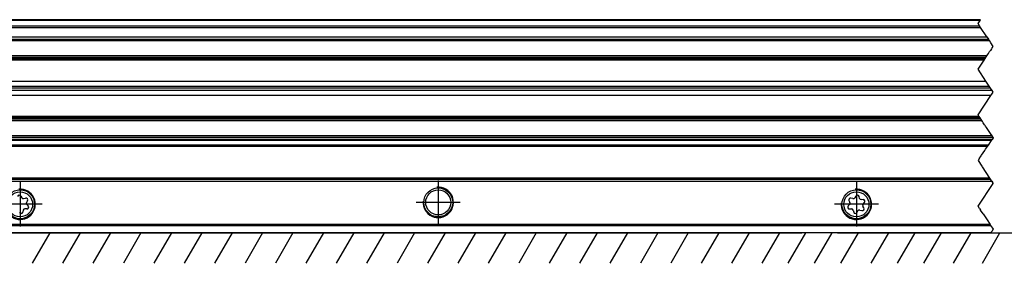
# Model space of a CAD drawing. Header units: millimetres. Extents: x -418 to 1225, y -151 to 443.
# Tile 34 of 52: x -6 to 124, y 132 to 164. Entities that reach past the tile are written whole.
import ezdxf

# ---------------------------------------------------------------- set-up
doc = ezdxf.new("R2010")
doc.units = ezdxf.units.MM
doc.linetypes.add('DOT_CENTER', pattern=[14, 12, -1, 0, -1])
doc.layers.add('1', color=7, linetype='Continuous')

# ---------------------------------------------------------------- blocks, each defined once
blk = doc.blocks.new('REGLA_SV2-520__53', base_point=(-120.4, 146.03))
at = {"color": 3, "linetype": 'Continuous'}
for p, q in [((-18.91, 163.21), (120.31, 163.21)), ((120.36, 163.93), (-18.85, 163.93)), ((-18.78, 163.03), (120.43, 163.03)), ((-17.95, 161.78), (121.27, 161.78)), ((-17.63, 161.29), (121.59, 161.29)), ((120.89, 158.72), (-18.33, 158.72)), ((-18.2, 158.92), (121.02, 158.92)), ((121.25, 159.27), (-17.96, 159.27)), ((-18.99, 151.34), (120.22, 151.34)), ((120.36, 151.15), (-18.86, 151.15)), ((-18.63, 150.8), (120.59, 150.8)), ((121.94, 148.77), (-17.28, 148.77)), ((121.94, 148.29), (-17.28, 148.29))]:
    blk.add_line(p, q, dxfattribs=at)
at = {"color": 7, "linetype": 'Continuous'}
for p, q in [((120.43, 164.03), (-18.79, 164.03)), ((-17.76, 161.49), (121.46, 161.49)), ((121.12, 159.07), (-18.1, 159.07)), ((-18.09, 155.98), (121.13, 155.98)), ((-17.65, 155.32), (121.57, 155.32)), ((121.76, 155.03), (-17.45, 155.03)), ((121.96, 154.74), (-17.26, 154.74)), ((121.8, 154.08), (-17.42, 154.08)), ((-18.76, 151), (120.45, 151)), ((122.07, 148.57), (-17.15, 148.57))]:
    blk.add_line(p, q, dxfattribs=at)
at = {"color": 2, "linetype": 'DOT_CENTER'}
for p, q in [((120.1, 163.53), (120.36, 163.93)), ((120.31, 163.21), (120.1, 163.53)), ((120.43, 163.03), (120.31, 163.21)), ((120.36, 163.93), (120.43, 164.03)), ((121.27, 161.78), (120.43, 163.03)), ((121.27, 161.78), (121.46, 161.49)), ((121.59, 161.29), (121.46, 161.49)), ((121.8, 160.98), (121.59, 161.29)), ((122.1, 160.53), (121.8, 160.98)), ((121.25, 159.27), (121.36, 159.42)), ((121.36, 159.42), (121.46, 159.58)), ((121.46, 159.58), (121.54, 159.69)), ((121.54, 159.69), (121.63, 159.84)), ((121.63, 159.84), (121.7, 159.94)), ((121.7, 159.94), (121.75, 160.01)), ((121.87, 160.2), (121.75, 160.01)), ((121.93, 160.28), (121.87, 160.2)), ((121.95, 160.32), (121.93, 160.28)), ((121.95, 160.32), (121.98, 160.35)), ((121.98, 160.35), (122.1, 160.53)), ((120.1, 157.53), (120.89, 158.72)), ((120.89, 158.72), (121.02, 158.92)), ((121.02, 158.92), (121.12, 159.07)), ((121.12, 159.07), (121.17, 159.14)), ((121.17, 159.14), (121.25, 159.27)), ((121.13, 155.98), (120.1, 157.53)), ((121.23, 155.83), (121.13, 155.98)), ((121.57, 155.32), (121.23, 155.83)), ((121.76, 155.03), (121.57, 155.32)), ((121.96, 154.74), (121.76, 155.03)), ((121.8, 154.08), (121.9, 154.23)), ((121.9, 154.23), (122.1, 154.53)), ((122.1, 154.53), (121.96, 154.74)), ((120.1, 151.53), (121.8, 154.08)), ((120.22, 151.34), (120.1, 151.53)), ((120.36, 151.15), (120.22, 151.34)), ((120.45, 151), (120.36, 151.15)), ((120.5, 150.93), (120.45, 151)), ((120.59, 150.8), (120.5, 150.93)), ((120.7, 150.64), (120.59, 150.8)), ((120.79, 150.49), (120.7, 150.64)), ((120.87, 150.37), (120.79, 150.49)), ((120.96, 150.23), (120.87, 150.37)), ((121.04, 150.13), (120.96, 150.23)), ((121.08, 150.05), (121.04, 150.13)), ((121.21, 149.87), (121.08, 150.05)), ((121.29, 149.75), (121.21, 149.87)), ((121.73, 149.08), (121.29, 149.75)), ((121.94, 148.77), (121.73, 149.08)), ((121.46, 147.57), (121.85, 148.16)), ((121.85, 148.16), (121.86, 148.17)), ((121.86, 148.17), (121.94, 148.29)), ((122.07, 148.57), (121.94, 148.77)), ((122.1, 148.53), (121.94, 148.29)), ((122.07, 148.57), (122.1, 148.53)), ((120.56, 146.23), (120.98, 146.85)), ((120.98, 146.85), (121.1, 147.04)), ((121.1, 147.04), (121.33, 147.39)), ((121.33, 147.39), (121.46, 147.57)), ((120.43, 146.03), (120.5, 146.13)), ((120.5, 146.13), (120.56, 146.23))]:
    blk.add_line(p, q, dxfattribs=at)
blk = doc.blocks.new('SOPORTE_SV2__54', base_point=(-123.4, 136.03))
at = {"color": 3, "linetype": 'Continuous'}
for p, q in [((121.85, 148.16), (-17.37, 148.16)), ((121.33, 147.39), (-17.88, 147.39)), ((121.46, 147.57), (-17.76, 147.57)), ((121.63, 143.23), (-17.59, 143.23)), ((-17.32, 142.83), (121.9, 142.83)), ((121.71, 137.12), (-17.51, 137.12)), ((121.8, 136.97), (-17.41, 136.97)), ((-17.41, 136.09), (121.8, 136.09))]:
    blk.add_line(p, q, dxfattribs=at)
at = {"color": 7, "linetype": 'Continuous'}
for p, q in [((121.86, 148.17), (-17.36, 148.17)), ((121.76, 143.03), (-17.45, 143.03)), ((-5.82, 140.87), (-5.69, 140.65)), ((-5.44, 140.54), (-5.18, 140.6)), ((-4.92, 140.26), (-5.05, 140.03)), ((103.12, 140.26), (103.25, 140.03)), ((103.64, 140.54), (103.38, 140.6)), ((104.02, 140.87), (103.89, 140.65)), ((104.52, 140.56), (104.45, 140.82)), ((105, 140.39), (104.74, 140.4)), ((104.99, 139.81), (105.17, 140)), ((-5.48, 139), (-5.55, 138.75)), ((-5, 139.17), (-5.26, 139.17)), ((-5.01, 139.75), (-4.83, 139.57)), ((103.21, 139.75), (103.03, 139.57)), ((103.2, 139.17), (103.46, 139.17)), ((103.68, 139), (103.75, 138.75)), ((104.18, 138.69), (104.31, 138.92)), ((104.57, 139.03), (104.82, 138.97)), ((105.08, 139.31), (104.95, 139.53)), ((121.76, 136.03), (-17.45, 136.03))]:
    blk.add_line(p, q, dxfattribs=at)
at = {"color": 2, "linetype": 'DOT_CENTER'}
for p, q in [((121.46, 147.57), (121.85, 148.16)), ((121.85, 148.16), (121.86, 148.17)), ((120.56, 146.23), (120.98, 146.85)), ((120.98, 146.85), (121.1, 147.04)), ((121.1, 147.04), (121.33, 147.39)), ((121.33, 147.39), (121.46, 147.57)), ((120.3, 145.83), (120.1, 145.53)), ((120.1, 145.53), (120.6, 144.78)), ((120.3, 145.83), (120.43, 146.03)), ((120.43, 146.03), (120.5, 146.13)), ((120.5, 146.13), (120.56, 146.23)), ((120.6, 144.78), (120.65, 144.71)), ((120.65, 144.71), (121.63, 143.23)), ((120.1, 139.53), (122.1, 142.53)), ((121.63, 143.23), (121.76, 143.03)), ((121.9, 142.83), (121.76, 143.03)), ((121.9, 142.83), (122, 142.68)), ((122.08, 142.56), (122, 142.68)), ((122.1, 142.53), (122.08, 142.56)), ((120.3, 139.23), (120.1, 139.53)), ((120.3, 139.23), (120.43, 139.03)), ((120.76, 138.53), (120.43, 139.03)), ((120.76, 138.53), (121.3, 137.73)), ((121.3, 137.73), (121.71, 137.12)), ((121.8, 136.97), (121.71, 137.12)), ((121.76, 136.03), (121.8, 136.09)), ((121.8, 136.97), (122.1, 136.53)), ((121.8, 136.09), (121.9, 136.23)), ((122.1, 136.53), (121.9, 136.23))]:
    blk.add_line(p, q, dxfattribs=at)
at = {"color": 7, "linetype": 'Continuous'}
for centre, radius in [((-5.9, 139.78), 1.9), ((-5.9, 139.78), 1.65), ((49.1, 140.03), 1.9), ((49.1, 140.03), 1.65), ((104.1, 139.78), 1.9), ((104.1, 139.78), 1.65)]:
    blk.add_circle(centre, radius, dxfattribs=at)
for centre, start, end in [((-6.02, 140.75), 30.1519, 163.8716), ((-5.49, 140.76), 210.1519, 283.4579), ((-5.12, 140.37), 330.5656, 103.4579), ((-4.85, 139.92), 150.5656, 223.8716), ((103.32, 140.37), 76.5421, 209.4344), ((103.05, 139.92), 316.1284, 29.4344), ((103.69, 140.76), 256.5421, 329.8481), ((104.22, 140.75), 16.1284, 149.8481), ((104.74, 140.63), 196.1284, 269.4344), ((105, 140.16), 316.1284, 89.4344), ((-5.78, 138.81), 210.5656, 343.8706), ((-5.26, 138.94), 90.5656, 163.8706), ((-5, 139.4), 270.5656, 43.8716), ((103.2, 139.4), 136.1284, 269.4344), ((103.46, 138.94), 16.1294, 89.4344), ((103.98, 138.81), 196.1294, 329.4344), ((104.51, 138.8), 76.1284, 149.4344), ((104.88, 139.19), 256.1284, 29.4344), ((105.15, 139.65), 136.1284, 209.4344)]:
    blk.add_arc(centre, 0.233, start, end, dxfattribs=at)
at = {"layer": '1', "color": 2, "linetype": 'DOT_CENTER'}
for p, q in [((-5.9, 142.68), (-5.9, 136.88)), ((49.1, 142.93), (49.1, 137.13)), ((104.1, 142.68), (104.1, 136.88)), ((52, 140.03), (46.2, 140.03)), ((-3, 139.78), (-8.8, 139.78)), ((107, 139.78), (101.2, 139.78))]:
    blk.add_line(p, q, dxfattribs=at)
at = {"layer": '1', "color": 30, "linetype": 'Continuous'}
for centre in [(-5.9, 139.78), (49.1, 140.03), (104.1, 139.78)]:
    blk.add_arc(centre, 2, 175, 95, dxfattribs=at)
blk = doc.blocks.new('REGLA_SV2-520mm__56', base_point=(-123.4, 136.03))
for name, p in [('REGLA_SV2-520__53', (-120.4, 146.03)), ('SOPORTE_SV2__54', (-123.4, 136.03))]:
    blk.add_blockref(name, p)
blk = doc.blocks.new('Bottom1', base_point=(-35.9, 150.033))
at = {"layer": '1', "color": 2, "linetype": 'Continuous'}
for p, q in [((-166.006, 136.033), (96.944, 136.033)), ((-2.006, 136.033), (-4.315, 132.033)), ((1.994, 136.033), (-0.315, 132.033)), ((5.994, 136.033), (3.685, 132.033)), ((9.994, 136.033), (7.685, 132.033)), ((13.994, 136.033), (11.685, 132.033)), ((17.994, 136.033), (15.685, 132.033)), ((21.994, 136.033), (19.685, 132.033)), ((25.994, 136.033), (23.685, 132.033)), ((29.994, 136.033), (27.685, 132.033)), ((33.994, 136.033), (31.685, 132.033)), ((37.994, 136.033), (35.685, 132.033)), ((41.994, 136.033), (39.685, 132.033)), ((45.994, 136.033), (43.685, 132.033)), ((49.994, 136.033), (47.685, 132.033)), ((53.994, 136.033), (51.685, 132.033)), ((57.994, 136.033), (55.685, 132.033)), ((61.994, 136.033), (59.685, 132.033)), ((65.994, 136.033), (63.685, 132.033)), ((69.994, 136.033), (67.685, 132.033)), ((73.994, 136.033), (71.685, 132.033)), ((77.994, 136.033), (75.685, 132.033)), ((81.994, 136.033), (79.685, 132.033)), ((85.994, 136.033), (83.685, 132.033)), ((89.994, 136.033), (87.685, 132.033)), ((93.994, 136.033), (91.685, 132.033)), ((95.145, 132.033), (97.454, 136.033)), ((98.605, 132.033), (100.914, 136.033)), ((101.6, 136.033), (137.45, 136.033)), ((102.065, 132.033), (104.374, 136.033)), ((106.053, 132.033), (108.362, 136.033)), ((109.513, 132.033), (111.822, 136.033)), ((112.973, 132.033), (115.282, 136.033)), ((116.887, 132.033), (119.197, 136.033)), ((120.672, 132.033), (122.981, 136.033))]:
    blk.add_line(p, q, dxfattribs=at)
blk.add_blockref('REGLA_SV2-520mm__56', (-123.4, 136.033))

msp = doc.modelspace()

# ---------------------------------------------------------------- block references
msp.add_blockref('Bottom1', (-35.9, 150.03))

doc.saveas('drawing.dxf')
